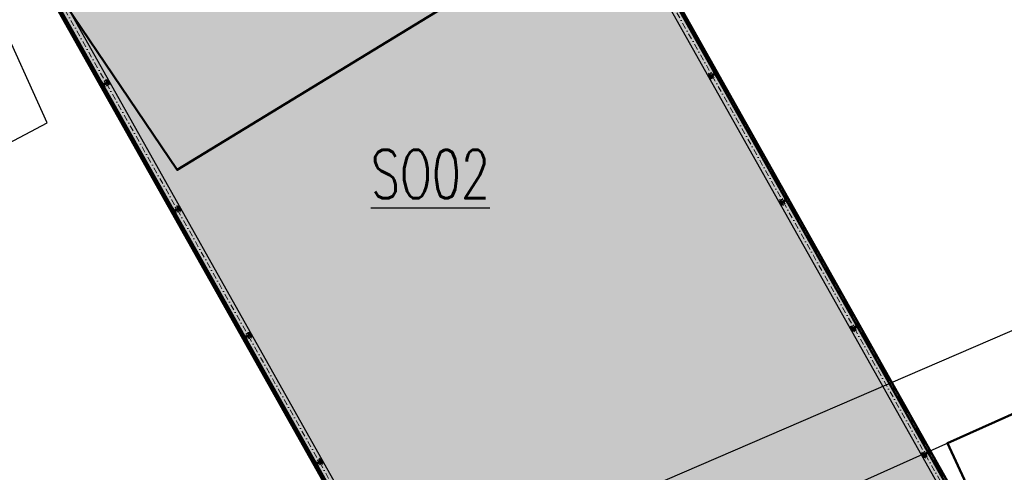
# Model space of a CAD drawing. Header units: millimetres. Extents: x 2886542 to 7567581, y -792623 to 134766.
# Tile 143 of 256: x 4528818 to 4569546, y -501574 to -482834. Entities that reach past the tile are written whole.
import ezdxf

# ---------------------------------------------------------------- set-up
doc = ezdxf.new("R2010")
doc.units = ezdxf.units.MM
doc.linetypes.add('DASHDOT', pattern=[1, 0.5, -0.25, 0, -0.25])
doc.linetypes.add('DASHDOTX2', pattern=[50.8, 25.4, -12.7, 0, -12.7])
for name, color, linetype, lineweight in [('CKRASTR', 7, 'DASHDOT', 18), ('CKSTENY_PODROVINOU', 7, 'Continuous', 25), ('CKSTENY_REZ', 6, 'Continuous', 50), ('CSPROFILY_OSY', 1, 'DASHDOT', 18), ('CSPROFILY_REZY', 4, 'Continuous', 50), ('IN_NS_TLUSTA', 1, 'Continuous', 40)]:
    doc.layers.add(name, color=color, linetype=linetype, lineweight=lineweight)
for name, color, linetype in [('IN_BP_BOURACI PRACE', 40, 'Continuous'), ('IN_TEXT', 7, 'Continuous'), ('KATASTR', 7, 'Continuous'), ('požárničina', 10, 'Continuous')]:
    doc.layers.add(name, color=color, linetype=linetype)
doc.styles.add('KOTY', font='SIMPLEX.SHX', dxfattribs={"width": 0.7})
doc.linetypes.add('617A', pattern='A,2,-2,2,-2,2,-6,[146,stn.shx,S=0.1,R=0,X=0,Y=0],-6,2,-2,2,-2', length=30)

# ---------------------------------------------------------------- blocks, each defined once
blk = doc.blocks.new('CK_S_EXT_HEAHEA240')
for p, q in [((-120, 115), (120, 115)), ((-120, 115), (-120, 103)), ((-120, 103), (-24.75, 103)), ((-3.75, -82), (-3.75, 82)), ((3.75, -82), (3.75, 82)), ((120, 103), (24.75, 103)), ((120, 115), (120, 103)), ((-120, -115), (-120, -103)), ((-120, -103), (-24.75, -103)), ((-120, -115), (120, -115)), ((120, -103), (24.75, -103)), ((120, -115), (120, -103))]:
    blk.add_line(p, q)
for centre, start, end in [((-24.75, 82), 0, 90), ((24.75, 82), 90, 180), ((-24.75, -82), 270, 0), ((24.75, -82), 180, 270)]:
    blk.add_arc(centre, 21, start, end)

msp = doc.modelspace()

# ---------------------------------------------------------------- hatches: boundary and pattern name
at = {"layer": 'požárničina', "linetype": 'Continuous', "lineweight": 50}
msp.add_hatch(color=253, dxfattribs=at).paths.add_polyline_path([(4548741.8, -469134.2), (4529129.6, -480161.9), (4541627.6, -502389.1), (4532950.3, -507268.3), (4541252.9, -522034.1), (4569542.5, -506127.3)])

# ---------------------------------------------------------------- linework, layer by layer
at = {"color": 5, "linetype": 'Continuous', "lineweight": 50}
msp.add_lwpolyline([(4563329.4, -452807.4), (4555608.1, -456853.8), (4565223.6, -482337.4), (4576541.2, -481218.8), (4581801.2, -493820.9), (4567190.2, -500362.9), (4578271.8, -524311.2), (4569010.9, -528652), (4524020.4, -541772.7), (4501480.4, -549445.5), (4481685, -555552.6), (4471071.3, -560120.6), (4452762.9, -573763.3), (4442686.1, -594273.5), (4441693.8, -596970.8)], dxfattribs=at)
at = {"layer": 'CKRASTR', "color": 250, "ltscale": 500}
for p, q in [((4544475, -462055.9), (4569706.9, -506929.7)), ((4525298.6, -472838.5), (4550530.5, -517712.3))]:
    msp.add_line(p, q, dxfattribs=at)
at = {"layer": 'CKSTENY_PODROVINOU', "color": 250}
for p, q in [((4548589.2, -469678.9), (4568997.8, -505974.6)), ((4547583.3, -512164.8), (4529674.3, -480314.5))]:
    msp.add_line(p, q, dxfattribs=at)
at = {"layer": 'CKSTENY_REZ', "color": 250}
for p, q in [((4569542.5, -506127.3), (4548741.8, -469134.2)), ((4569406.3, -506089.1), (4548703.7, -469270.4)), ((4529129.6, -480161.9), (4541627.6, -502389.1)), ((4529265.7, -480200.1), (4547321.8, -512311.8))]:
    msp.add_line(p, q, dxfattribs=at)
at = {"layer": 'CSPROFILY_OSY', "color": 250}
for p, q in [((4557623.9, -485042.7), (4557375.4, -485182.4)), ((4557548.1, -485234.5), (4557420.7, -485007.8)), ((4532474.5, -485417), (4532256.6, -485539.5)), ((4532429.2, -485591.5), (4532301.8, -485364.9)), ((4560564.6, -490272.7), (4560316.1, -490412.3)), ((4560488.8, -490464.4), (4560361.4, -490237.8)), ((4535415.2, -490646.9), (4535197.3, -490769.4)), ((4535370, -490821.5), (4535242.5, -490594.8)), ((4563505.3, -495502.6), (4563256.9, -495642.3)), ((4563429.5, -495694.3), (4563302.1, -495467.7)), ((4538355.9, -495876.8), (4538138, -495999.4)), ((4538310.7, -496051.4), (4538183.2, -495824.8)), ((4566446, -500732.5), (4566197.6, -500872.2)), ((4566370.3, -500924.3), (4566242.8, -500697.6)), ((4541296.6, -501106.8), (4541078.7, -501229.3)), ((4541251.4, -501281.3), (4541124, -501054.7))]:
    msp.add_line(p, q, dxfattribs=at)
at = {"layer": 'IN_BP_BOURACI PRACE', "linetype": '617A', "lineweight": 50, "ltscale": 100}
msp.add_lwpolyline([(4535747.4, -473813.5), (4534002, -471227.3), (4539479.6, -467926), (4541453.6, -470515.3), (4547961.8, -466508.1), (4554418.7, -477388.9), (4535335.8, -489053), (4528398.2, -478773.4)], close=True, dxfattribs=at)
at = {"layer": 'IN_NS_TLUSTA'}
msp.add_lwpolyline([(4529129.6, -480161.9), (4541627.6, -502389.1), (4532950.3, -507268.3), (4541252.9, -522034.1), (4569542.5, -506127.3), (4548741.8, -469134.2), (4529129.6, -480161.9)], dxfattribs=at)
at = {"layer": 'KATASTR'}
for p, q in [((4529948.5, -487108.7), (4525414.6, -477050)), ((4524709.2, -515189.9), (4599289.9, -483001.6)), ((4507972.9, -526877.2), (4599289.9, -485990.4)), ((4524153.6, -490166.8), (4529948.5, -487108.7))]:
    msp.add_line(p, q, dxfattribs=at)
at = {"layer": 'požárničina', "linetype": 'DASHDOTX2', "lineweight": 60, "ltscale": 30}
for p, q in [((4548723.3, -469205.5), (4569472.8, -506107.4)), ((4541781, -502555.9), (4529200.9, -480182.7))]:
    msp.add_line(p, q, dxfattribs=at)

# ---------------------------------------------------------------- block references
at = {"layer": 'CSPROFILY_REZY', "color": 250, "rotation": 119.3484460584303}
for p in [(4557484.4, -485121.1), (4532365.5, -485478.2), (4560425.1, -490351.1), (4535306.2, -490708.2), (4563365.8, -495581), (4538247, -495938.1), (4566306.5, -500810.9), (4541187.7, -501168)]:
    msp.add_blockref('CK_S_EXT_HEAHEA240', p, dxfattribs=at)

# ---------------------------------------------------------------- texts
at = {"layer": 'IN_TEXT', "insert": (4543347.4, -488229.3), "char_height": 2000, "width": 6757.857, "attachment_point": 1, "style": 'KOTY'}
msp.add_mtext('{\\LSO02}', dxfattribs=at)

doc.saveas('drawing.dxf')
